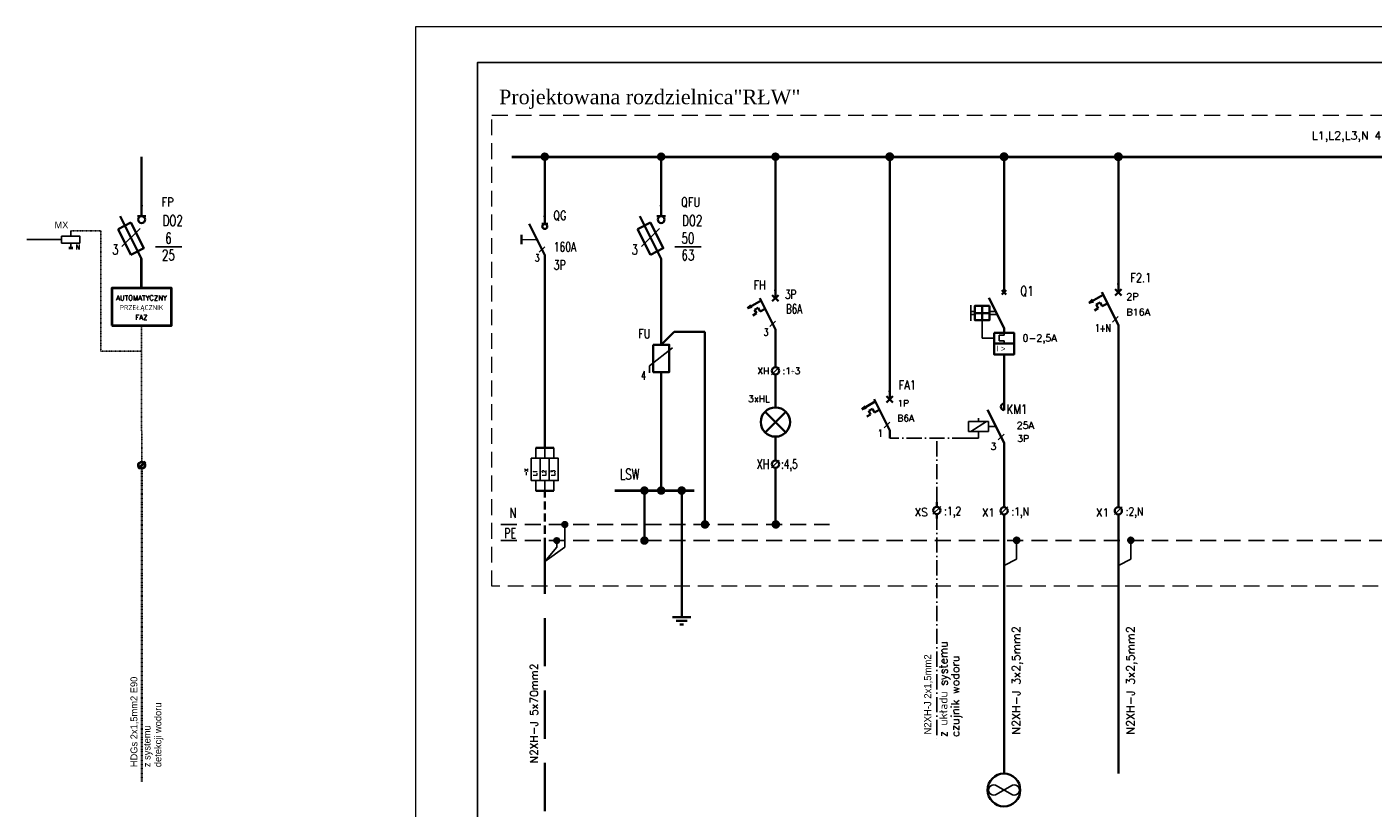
# Model space of a CAD drawing. Extents: x 45023 to 80158, y -8440 to -2500.
# Tile 2 of 14: x 45023 to 50339, y -5586 to -2500. Entities that reach past the tile are written whole.
import ezdxf
from ezdxf.enums import TextEntityAlignment as Align

# ---------------------------------------------------------------- set-up
doc = ezdxf.new("R2010")
doc.units = 0
doc.header["$MEASUREMENT"] = 0
for name, pattern in [('ACAD_ISO10W100', [18, 12, -3, 0, -3]), ('AXES', [2, 1.25, -0.25, 0.25, -0.25]), ('DASHDOT2', [0.5, 0.25, -0.125, 0, -0.125]), ('DASHED2', [0.375, 0.25, -0.125]), ('HIDDEN', [9.525, 6.35, -3.175]), ('HIDDEN2', [0.1875, 0.125, -0.0625])]:
    doc.linetypes.add(name, pattern=pattern)
for name, color, linetype, lineweight in [('15-240', 240, 'Continuous', 35), ('15-7', 7, 'Continuous', 40), ('15-9', 9, 'Continuous', 20), ('DEFAULT', 7, 'Continuous', 0), ('ele_aparat', 5, 'Continuous', 30), ('ele_pol', 7, 'Continuous', 35), ('LIAISONS 400V', 7, 'Continuous', 40), ('TORY_GŁÓWNE', 7, 'Continuous', 40)]:
    doc.layers.add(name, color=color, linetype=linetype, lineweight=lineweight)
for name, color, linetype in [('15-6', 6, 'Continuous'), ('6', 6, 'Continuous'), ('__PROJ OPIS WENTYLACJI', 7, 'Continuous'), ('ele_tekst', 7, 'Continuous'), ('Elektryka', 5, 'Continuous'), ('KOD', 5, 'Continuous'), ('LIAISONS 10KV', 5, 'AXES'), ('R-RAM', 10, 'Continuous'), ('RICEZIONE', 7, 'Continuous'), ('RYSUNEK', 7, 'Continuous'), ('SCHEMAT_ELEKTRYCZNY', 7, 'Continuous'), ('TEXTE', 7, 'Continuous')]:
    doc.layers.add(name, color=color, linetype=linetype)
doc.styles.add('BIPROMAND', font='romand.shx')
doc.styles.add('BIPSIMPL', font='simplex.shx')
doc.styles.add('P3', font='simplex.shx', dxfattribs={"width": 0.95})
doc.styles.add('ROMANS', font='romans', dxfattribs={"height": 3})

# ---------------------------------------------------------------- blocks, each defined once
blk = doc.blocks.new('rozłącznik')
at = {"layer": '15-240', "linetype": 'Continuous'}
for p, q in [((0, -12.5), (-5, -2.5)), ((-1, -2.5), (1, -2.5)), ((-7.5, -7.5), (-7.5, -6)), ((-7.5, -7.5), (-7.5, -9))]:
    blk.add_line(p, q, dxfattribs=at)
at = {"layer": '15-240'}
for p, q in [((0, 0), (0, -2.5)), ((0, -12.5), (0, -15))]:
    blk.add_line(p, q, dxfattribs=at)
at = {"layer": '15-240', "linetype": 'Continuous'}
blk.add_circle((0, -3.3), 0.8, dxfattribs=at)
for p in [(0, 0), (-2.5, -7.5)]:
    blk.add_point(p, dxfattribs=at)
at = {"layer": '15-240'}
blk.add_point((0, -2.5), dxfattribs=at)
at = {"layer": '15-9', "linetype": 'DASHED2', "ltscale": 0.7}
blk.add_line((-7.5, -7.5), (-2.5, -7.5), dxfattribs=at)
blk = doc.blocks.new('030201')
at = {"color": 6, "const_width": 0.185}
blk.add_lwpolyline([(-0.093, 0, 1), (0.093, 0, 1)], format="xyb", close=True, dxfattribs=at)
at = {"color": 3}
blk.add_point((0, 0), dxfattribs=at)
at = {"linetype": 'Continuous', "style": 'ROMANS', "flags": 3}
blk.add_attdef('NRSYMB', text='', height=0.4, dxfattribs=at).set_placement((0.336, 2.427), align=Align.MIDDLE)
blk.add_attdef('NAZWA', (-2.451, 0.936), '', height=1, dxfattribs=at)
blk = doc.blocks.new('pb')
at = {"layer": '15-240'}
for p, q in [((0, 0), (0, -2.5)), ((-4.62, -3.26), (-8.86, -5.66)), ((0, -12.5), (-5, -2.5)), ((-1, -3.5), (1, -1.5)), ((1, -3.5), (-1, -1.5)), ((-8.7, -5.62), (-8.93, -5.66)), ((-8.89, -5.66), (-7.85, -4.7)), ((-8.89, -5.66), (-7.78, -4.86)), ((-8.89, -5.66), (-7.62, -5.1)), ((-8.86, -5.66), (-7.55, -5.26)), ((-7.51, -5.26), (-7.82, -4.78)), ((-7.56, -4.86), (-7.56, -4.86)), ((-7.27, -8.02), (-6.11, -7.34)), ((-6.72, -6.22), (-5.51, -5.6)), ((-6.72, -6.22), (-6.11, -7.34)), ((-5.51, -5.6), (-4.9, -6.73)), ((-3.32, -5.87), (-4.9, -6.73)), ((0, -12.5), (0, -15))]:
    blk.add_line(p, q, dxfattribs=at)
at = {"layer": '15-240', "linetype": 'Continuous'}
blk.add_point((0, 0), dxfattribs=at)
at = {"linetype": 'Continuous', "style": 'ROMANS', "flags": 3}
blk.add_attdef('NRSYMB', text='', height=2, dxfattribs=at).set_placement((1.31, 12.45), align=Align.MIDDLE)
blk.add_attdef('NAZWA', (-12.27, 3.55), '', height=5, dxfattribs=at)
at = {"color": 7, "linetype": 'Continuous', "style": 'ROMANS', "width": 0.8}
blk.add_attdef('OZN', text='', height=3, dxfattribs=at).set_placement((-7.83, -2.95), align=Align.RIGHT)
at = {"color": 7, "linetype": 'Continuous', "style": 'ROMANS', "width": 0.7}
for tag, p in [('ZW1', (1.44, -3.27)), ('ZW2', (1, -21.2))]:
    blk.add_attdef(tag, p, '', height=2, dxfattribs=at)
at = {"color": 7, "linetype": 'Continuous', "style": 'ROMANS', "width": 0.7, "flags": 4}
blk.add_attdef('ADR', text='', height=1.75, dxfattribs=at).set_placement((7.69, -8.5), align=Align.RIGHT)
at = {"layer": 'KOD', "color": 7, "linetype": 'Continuous', "style": 'ROMANS', "width": 0.7}
blk.add_attdef('KOD', text='', height=2, dxfattribs=at).set_placement((-3.54, -13.91), align=Align.RIGHT)
blk = doc.blocks.new('SU0213')
at = {"layer": '15-240', "linetype": 'Continuous'}
for p, q in [((0, -0.279), (0, 0)), ((0, -1), (0, -0.721))]:
    blk.add_line(p, q, dxfattribs=at)
at = {"layer": '15-240', "linetype": 'Continuous', "lineweight": 20}
blk.add_line((-0.234, -0.734), (0.234, -0.266), dxfattribs=at)
at = {"layer": '15-240', "linetype": 'Continuous'}
blk.add_circle((0, -0.5), 0.221, dxfattribs=at)
at = {"linetype": 'Continuous', "lineweight": 20, "style": 'ROMANS', "flags": 3}
blk.add_attdef('NRSYMB', text='', height=0.4, dxfattribs=at).set_placement((-0.125, 2.341), align=Align.MIDDLE)
at = {"lineweight": 20, "style": 'ROMANS', "flags": 3}
blk.add_attdef('NAZWA', (-2.405, 0.543), '', height=1, dxfattribs=at)
at = {"color": 1, "lineweight": 20, "style": 'ROMANS', "width": 0.8}
blk.add_attdef('LISTWA', text='', height=0.6, dxfattribs=at).set_placement((-0.555, -0.714), align=Align.RIGHT)
at = {"color": 0, "lineweight": 20, "style": 'ROMANS', "width": 0.8}
blk.add_attdef('ZACISK', (0.445, -0.664), '', height=0.5, dxfattribs=at)
blk = doc.blocks.new('021501')
at = {"layer": '15-240', "linetype": 'Continuous'}
for p, q in [((0, 0), (0, -0.8)), ((-0.4, -0.8), (0.4, -0.8)), ((-0.24, -0.96), (0.24, -0.96)), ((-0.08, -1.12), (0.08, -1.12))]:
    blk.add_line(p, q, dxfattribs=at)
at = {"linetype": 'Continuous', "style": 'ROMANS', "flags": 3}
blk.add_attdef('NRSYMB', text='', height=0.4, dxfattribs=at).set_placement((0.346, 2.62), align=Align.MIDDLE)
blk.add_attdef('NAZWA', (-2.354, 1.137), '', height=1, dxfattribs=at)
blk = doc.blocks.new('072109')
at = {"layer": '15-240', "linetype": 'Continuous'}
for p, q in [((0, 0), (0, -0.5)), ((0, -2.5), (-1, -0.5)), ((-0.2, -0.5), (0.2, -0.5)), ((-1.1, -1.1), (-0.5, -0.8)), ((-1.1, -1.1), (-0.5, -2.3)), ((0, -2.5), (0, -3))]:
    blk.add_line(p, q, dxfattribs=at)
blk.add_lwpolyline([(-0.5, -2.3), (0.1, -2), (-0.5, -0.8)], dxfattribs=at)
blk.add_circle((0, -0.66), 0.16, dxfattribs=at)
blk.add_point((0, 0), dxfattribs=at)
at = {"layer": '15-6', "linetype": 'Continuous', "style": 'ROMANS', "flags": 3}
blk.add_attdef('NRSYMB', text='', height=0.4, dxfattribs=at).set_placement((0.25, 2.519), align=Align.MIDDLE)
blk.add_attdef('NAZWA', (-2.386, 0.707), '', height=1, dxfattribs=at)
at = {"layer": '15-6', "linetype": 'Continuous', "style": 'ROMANS'}
for tag, height, width, p in [('OZN', 0.6, 0.8, (-1.346, -0.789)), ('KOD', 0.4, 0.7, (-0.798, -2.506))]:
    blk.add_attdef(tag, text='', height=height, dxfattribs=dict(at, width=width)).set_placement(p, align=Align.RIGHT)
at = {"layer": '15-6', "linetype": 'Continuous', "style": 'ROMANS', "width": 0.7, "flags": 4}
for tag, p in [('ZB1', (0.394, -0.685)), ('ZB2', (0.235, -2.675))]:
    blk.add_attdef(tag, p, '', height=0.4, dxfattribs=at)
for tag, p in [('IW', (1.298, -1.253)), ('IPD', (1.323, -1.847))]:
    blk.add_attdef(tag, text='', height=0.3, dxfattribs=at).set_placement(p, align=Align.MIDDLE)
blk = doc.blocks.new('070201')
at = {"layer": '15-240'}
for p, q in [((0, 0), (0, -0.5)), ((0, -2.5), (0, -3))]:
    blk.add_line(p, q, dxfattribs=at)
at = {"layer": '15-240', "linetype": 'Continuous'}
blk.add_line((0, -2.5), (-1, -0.5), dxfattribs=at)
at = {"linetype": 'Continuous', "style": 'ROMANS', "flags": 3}
blk.add_attdef('NRSYMB', text='', height=0.4, dxfattribs=at).set_placement((0.298, 2.076), align=Align.MIDDLE)
blk.add_attdef('NAZWA', (-2.386, 0.585), '', height=1, dxfattribs=at)
at = {"color": 7, "linetype": 'Continuous', "style": 'ROMANS', "width": 0.7}
for tag, p in [('ZC1', (0.2, -0.6)), ('ZC2', (0.2, -2.8))]:
    blk.add_attdef(tag, p, '', height=0.4, dxfattribs=at)
at = {"color": 7, "linetype": 'Continuous', "style": 'ROMANS', "width": 0.8}
blk.add_attdef('OZN', text='', height=0.6, dxfattribs=at).set_placement((-1.203, -1.8), align=Align.RIGHT)
at = {"linetype": 'Continuous', "style": 'ROMANS', "width": 0.7, "flags": 4}
blk.add_attdef('ADR', text='', height=0.35, dxfattribs=at).set_placement((-0.265, -2.822), align=Align.RIGHT)
blk = doc.blocks.new('070101')
at = {"layer": '15-240'}
blk.add_line((0, 0), (0, -0.4), dxfattribs=at)
blk.add_arc((0, -0.2), 0.2, 90, 270, dxfattribs=at)
blk.add_point((0, 0), dxfattribs=at)
at = {"linetype": 'Continuous', "style": 'ROMANS', "flags": 3}
blk.add_attdef('NRSYMB', text='', height=0.4, dxfattribs=at).set_placement((0.373, 2.278), align=Align.MIDDLE)
blk.add_attdef('NAZWA', (-2.539, 0.86), '', height=1, dxfattribs=at)

msp = doc.modelspace()

# ---------------------------------------------------------------- hatches: boundary and pattern name
at = {"layer": 'RYSUNEK'}
for points in [[(47158.5, -4465.6, 1), (47136.6, -4465.6, 1)], [(47126.5, -4529.3, 1), (47104.5, -4529.3, 1)], [(48943.3, -4527.8, 1), (48920.2, -4527.8, 1)], [(48943.3, -4529.3, 1), (48920.2, -4529.3, 1)], [(49394.5, -4527.8, 1), (49371.4, -4527.8, 1)], [(49394.5, -4529.3, 1), (49371.4, -4529.3, 1)]]:
    msp.add_hatch(color=256, dxfattribs=at).paths.add_polyline_path(points)

# ---------------------------------------------------------------- linework, layer by layer
at = {"color": 7, "linetype": 'Continuous'}
for p, q in [((45023.4, -3340.2, 0), (45160.3, -3340.2, 0)), ((45196.2, -3326.4, 0), (45196.2, -3305.5, 0)), ((45196.2, -3354, 0), (45196.2, -3374.7, 0))]:
    msp.add_line(p, q, dxfattribs=at)
at = {"color": 7, "ltscale": 20}
for p, q in [((47482.4, -3839.1, 0.1), (47573.1, -3768.3, 0.1)), ((47482.4, -3839.1, 0.1), (47482.4, -3866.1, 0.1)), ((48859.1, -4131.9, 0), (48882, -4109, 0))]:
    msp.add_line(p, q, dxfattribs=at)
for p, q in [((48742.2, -4059, 0), (48820.3, -4059, 0)), ((48742.2, -4098.1, 0), (48742.2, -4059, 0)), ((48812.3, -4059, 0), (48750.2, -4098.1, 0)), ((48781.3, -4059, 0), (48781.3, -4046, 0)), ((48820.3, -4059, 0), (48820.3, -4098.1, 0)), ((48820.3, -4078.5, 0), (48849.6, -4078.5, 0)), ((48820.3, -4098.1, 0), (48742.2, -4098.1, 0)), ((48781.3, -4098.1, 0), (48781.3, -4111.1, 0)), ((47032.9, -4203.9, 0), (47032.9, -4162.9, 0)), ((47068.4, -4203.9, 0), (47068.4, -4162.9, 0)), ((47103.9, -4203.9, 0), (47103.9, -4162.9, 0)), ((47032.9, -4333.1, 0), (47032.9, -4292.2, 0)), ((47068.4, -4333.1, 0), (47068.4, -4292.2, 0)), ((47103.9, -4333.1, 0), (47103.9, -4292.2, 0))]:
    msp.add_line(p, q)
at = {"color": 1, "lineweight": 35}
for p, q in [((47032.9, -4162.9, 0), (47103.9, -4162.9, 0)), ((47032.9, -4333.1, 0), (47103.9, -4333.1, 0))]:
    msp.add_line(p, q, dxfattribs=at)
at = {"linetype": 'Continuous'}
for p, q in [((47147.6, -4465.6, 0), (47147.6, -4555.2, 0)), ((47068.4, -4612, 0), (47115.5, -4555.2, 0)), ((47068.4, -4612, 0), (47147.6, -4555.2, 0)), ((47115.5, -4529.3, 0), (47115.5, -4555.2, 0)), ((48931.7, -4529.3, 0.1), (48931.7, -4603.3, 0.1)), ((49383, -4529.3, 0.1), (49383, -4603.3, 0.1)), ((48882.1, -4627.1, 0.1), (48931.7, -4603.3, 0.1)), ((49333.4, -4627.1, 0.1), (49383, -4603.3, 0.1))]:
    msp.add_line(p, q, dxfattribs=at)
at = {"elevation": 0}
for points in [[(46803.1, -8300.4), (54818.2, -8300.4), (54818.2, -2640.4), (46803.1, -2640.4)], [(47015.1, -4292.2), (47015.1, -4203.9), (47050.6, -4203.9), (47050.6, -4292.2)], [(47050.6, -4292.2), (47050.6, -4203.9), (47086.1, -4203.9), (47086.1, -4292.2)], [(47086.1, -4292.2), (47086.1, -4203.9), (47121.6, -4203.9), (47121.6, -4292.2)]]:
    msp.add_lwpolyline(points, close=True, dxfattribs=at)
at = {"color": 7, "linetype": 'Continuous', "elevation": 0}
msp.add_lwpolyline([(45160.3, -3326.4), (45232.1, -3326.4), (45232.1, -3354), (45160.3, -3354)], close=True, dxfattribs=at)
at = {"layer": '15-240'}
for p, q in [((45476.4, -3248.1, 0), (45476.4, -3013.1, 0)), ((47068.4, -3248.1, 0), (47068.4, -3013.1, 0)), ((47528, -3248.1, 0.1), (47528, -3013.1, 0.1)), ((47979.3, -3540.8, 0.1), (47979.3, -3013.1, 0.1)), ((48430.5, -3970.9, 0.1), (48430.5, -3013.1, 0)), ((48882.1, -3548.6, 0), (48882.1, -3012.1, -0.1)), ((49333.4, -3548.6, 0), (49333.4, -3012.1, -0.1)), ((47068.4, -3432.2, 0), (47068.4, -4162.9, 0)), ((47528, -3755.7, 0.1), (47528, -3416.9, 0.1)), ((47528, -3755.7, 0.1), (47579.1, -3704.6, 0.1)), ((47579.1, -3704.6, 0.1), (47701, -3704.6, 0.1)), ((47701, -3704.6, 0.1), (47701, -4465.6, 0.1)), ((49333.4, -3980.9, 0), (49333.4, -3711, 0)), ((47979.3, -3844.6, 0.1), (47979.3, -3726, 0.1)), ((48882.1, -3980.9, 0), (48882.1, -3793.9, 0)), ((47979.3, -4003.3, 0.1), (47979.3, -3873.4, 0.1)), ((47528, -3909.1, 0.1), (47528, -4331.7, 0.1)), ((49333.4, -3980.9, 0), (49333.4, -4176.1, 0)), ((47938.4, -4101.9, 0.1), (48020.1, -4020.2, 0.1)), ((48020.1, -4101.9, 0.1), (47938.4, -4020.2, 0.1)), ((47979.3, -4118.8, 0.1), (47979.3, -4212.8, 0.1)), ((48882.1, -4176.1, 0), (48882.1, -4396.5, 0.5)), ((49333.4, -4176.1, 0), (49333.4, -4396.5, 0.5)), ((47979.3, -4241.6, 0.1), (47979.3, -4465.6, 0.1)), ((47461.9, -4331.7, 0.1), (47461.9, -4529.3, 0.1)), ((47609, -4331.7, 0.1), (47609, -4759.5, 0.1)), ((48882.1, -4426.8, 0.5), (48882.1, -4735.9, 0.1)), ((49333.4, -4426.8, 0.5), (49333.4, -4735.9, 0.1)), ((48882.1, -4725.5, 0.1), (48882.1, -5449.8, 0.1)), ((49333.4, -4725.5, 0.1), (49333.4, -5449.8, 0.1))]:
    msp.add_line(p, q, dxfattribs=at)
at = {"layer": '15-240', "linetype": 'Continuous'}
msp.add_line((47528, -3909.1, 0.1), (47528, -3864, 0.1), dxfattribs=at)
msp.add_line((47528, -3909.1, 0.1), (47528, -3864, 0.1), dxfattribs=at)
at = {"layer": '15-240', "linetype": 'HIDDEN', "ltscale": 5}
msp.add_line((47068.4, -4549.7, 0), (47068.4, -4333.1, 0), dxfattribs=at)
at = {"layer": '15-240', "linetype": 'HIDDEN', "ltscale": 30}
msp.add_line((47068.4, -4549.7, 0), (47068.4, -6248.3, 0), dxfattribs=at)
at = {"layer": '15-240', "linetype": 'Continuous', "elevation": 0.1}
msp.add_lwpolyline([(47496.5, -3755.7), (47496.5, -3864), (47559.6, -3864), (47559.6, -3755.7), (47496.5, -3755.7)], dxfattribs=at)
at = {"layer": '15-240'}
for centre, radius in [((47979.3, -4061, 0.1), 57.8), ((48881.6, -5514.5, 0.1), 64.7)]:
    msp.add_circle(centre, radius, dxfattribs=at)
at = {"layer": '15-6'}
for p, q in [((45470, -3296.7, 0), (45398.4, -3368.3, 0)), ((47521.6, -3296.7, 0.1), (47450, -3368.3, 0.1)), ((47046.5, -3390.4, 0), (47068.3, -3368.6, 0)), ((47957.4, -3684.1, 0.1), (47979.2, -3662.3, 0.1)), ((49310.3, -3666.9, 0), (49333.3, -3643.9, 0)), ((48408.6, -4083.3, 0.1), (48430.4, -4061.5, 0.1))]:
    msp.add_line(p, q, dxfattribs=at)
at = {"layer": '15-6', "lineweight": 25}
for p, q in [((45531, -3368.4, 0), (45634.6, -3368.4, 0)), ((47582.6, -3368.4, 0.1), (47686.2, -3368.4, 0.1))]:
    msp.add_line(p, q, dxfattribs=at)
at = {"layer": '15-7', "color": 5}
msp.add_line((46938.2, -3013.1, 0), (50780.2, -3013.1, 0), dxfattribs=at)
at = {"layer": '15-7'}
msp.add_line((47345.3, -4331.7, 0.1), (47657.7, -4331.7, 0.1), dxfattribs=at)
at = {"layer": '__PROJ OPIS WENTYLACJI'}
for p, q in [((48848.2, -5533.6, 0.1), (48915, -5495.4, 0.1)), ((48848.2, -5495.4, 0.1), (48915, -5533.6, 0.1))]:
    msp.add_line(p, q, dxfattribs=at)
for centre, start, end in [((48840.9, -5514.5, 0.1), 69.1368, 290.8632), ((48922.3, -5514.5, 0.1), 249.1368, 110.8632)]:
    msp.add_arc(centre, 20.4, start, end, dxfattribs=at)
at = {"layer": 'DEFAULT', "color": 7, "linetype": 'HIDDEN2', "lineweight": 20, "ltscale": 500, "elevation": 0}
msp.add_lwpolyline([(54672.5, -4709.8), (46859.9, -4709.8), (46859.9, -2849.5), (54672.5, -2849.5)], dxfattribs=at)
at = {"layer": 'LIAISONS 400V'}
msp.add_line((45476.4, -3532.1, 0), (45476.4, -3416.9, 0), dxfattribs=at)
at = {"layer": 'LIAISONS 400V', "elevation": 0}
msp.add_lwpolyline([(45358.5, -3679.1), (45594.4, -3679.1), (45594.4, -3532.1), (45358.5, -3532.1)], close=True, dxfattribs=at)
at = {"layer": 'R-RAM', "color": 8, "lineweight": 9, "ltscale": 20, "elevation": 0}
msp.add_lwpolyline([(46558.2, -8440.4), (54958.2, -8440.4), (54958.2, -2500.4), (46558.2, -2500.4)], close=True, dxfattribs=at)
at = {"layer": 'RYSUNEK', "color": 2, "linetype": 'Continuous'}
for p, q in [((48750.4, -3599.9, -0.2), (48750.4, -3660.9, -0.2)), ((48761.9, -3625, 0), (48750.4, -3625, 0)), ((48761.9, -3635.9, 0), (48750.4, -3635.9, 0)), ((48766.8, -3625, 0), (48757, -3625, 0)), ((48766.8, -3635.9, 0), (48757, -3635.9, 0)), ((48849, -3625, 0), (48824.1, -3625, 0)), ((48854.6, -3635.9, 0), (48824.1, -3635.9, 0))]:
    msp.add_line(p, q, dxfattribs=at)
at = {"layer": 'RYSUNEK'}
for centre, radius in [((47147.6, -4465.6, 0), 11), ((47115.5, -4529.3, 0), 11), ((48931.7, -4527.8, 0.1), 11.6), ((48931.7, -4529.3, 0.1), 11.6), ((49383, -4527.8, 0.1), 11.6), ((49383, -4529.3, 0.1), 11.6)]:
    msp.add_circle(centre, radius, dxfattribs=at)
at = {"layer": 'SCHEMAT_ELEKTRYCZNY'}
for p, q in [((45358.5, -3532.1, 0), (45358.5, -3679.1, 0)), ((45594.4, -3532.1, 0), (45358.5, -3532.1, 0)), ((45594.4, -3532.1, 0), (45594.4, -3679.1, 0)), ((45594.4, -3679.1, 0), (45358.5, -3679.1, 0))]:
    msp.add_line(p, q, dxfattribs=at)
at = {"layer": 'TORY_GŁÓWNE', "linetype": 'DASHDOT2', "lineweight": 25, "ltscale": 10}
for p, q in [((45196.2, -3305.5, 0), (45315.6, -3305.5, 0)), ((45315.6, -3780.8, 0), (45315.6, -3305.5, 0)), ((45476.4, -3679.1, 0), (45476.4, -3780.8, 0)), ((45476.4, -3780.8, 0), (45315.6, -3780.8, 0)), ((45476.6, -4218.4, 0), (45476.4, -3780.8, 0))]:
    msp.add_line(p, q, dxfattribs=at)
at = {"layer": 'TORY_GŁÓWNE', "color": 7, "linetype": 'Continuous'}
msp.add_line((45204.2, -3374.7, 0), (45188.3, -3374.7, 0), dxfattribs=at)
at = {"layer": 'TORY_GŁÓWNE', "color": 2, "linetype": 'Continuous', "lineweight": 35}
for p, q in [((48873.3, -3557.4, 0), (48891, -3539.8, 0)), ((48891, -3557.4, 0), (48873.3, -3539.8, 0)), ((48795.5, -3659, 0), (48795.5, -3601.8, 0)), ((48882.1, -3690.1, 0), (48821.4, -3570.8, 0)), ((48766.8, -3630.4, 0), (48824.1, -3630.4, 0)), ((48882.1, -3690.1, 0), (48882.1, -3709.1, 0))]:
    msp.add_line(p, q, dxfattribs=at)
at = {"layer": 'TORY_GŁÓWNE', "color": 4, "lineweight": 25}
for p in [(48795.5, -3659, 0), (48842.9, -3730.3, 0)]:
    msp.add_line(p, (48795.5, -3730.3, 0), dxfattribs=at)
at = {"layer": 'TORY_GŁÓWNE', "lineweight": 25}
for p, q in [((48862.7, -3740.2, 0), (48862.7, -3718.3, 0)), ((48862.7, -3718.3, 0), (48882.1, -3718.3, 0)), ((48882.1, -3709.1, 0), (48882.1, -3718.3, 0)), ((48882.1, -3740.2, 0), (48862.7, -3740.2, 0)), ((48882.1, -3751.5, 0), (48882.1, -3740.2, 0))]:
    msp.add_line(p, q, dxfattribs=at)
at = {"layer": 'TORY_GŁÓWNE', "color": 7, "linetype": 'ACAD_ISO10W100', "lineweight": 25, "ltscale": 5}
for p, q in [((48737.2, -4125.3, -0.3), (48430.5, -4125.3, 0.1)), ((48616.6, -4377.4, 0.1), (48616.6, -4125.3, -0.3)), ((48781.3, -4125.3, 0), (48737.2, -4125.3, -0.3)), ((48616.6, -4426.8, 0.1), (48616.6, -5318.1))]:
    msp.add_line(p, q, dxfattribs=at)
at = {"layer": 'TORY_GŁÓWNE', "color": 7, "linetype": 'ACAD_ISO10W100', "lineweight": 25, "ltscale": 2}
msp.add_line((48781.3, -4111.1, 0), (48781.3, -4125.3, 0), dxfattribs=at)
at = {"layer": 'TORY_GŁÓWNE'}
msp.add_line((45490.5, -4217.6, 0), (45462.7, -4245.4, 0), dxfattribs=at)
at = {"layer": 'TORY_GŁÓWNE', "linetype": 'DASHDOT2', "lineweight": 35, "ltscale": 10}
msp.add_line((45476.6, -4244.6, 0), (45476.6, -5482.8, 0), dxfattribs=at)
at = {"layer": 'TORY_GŁÓWNE', "linetype": 'HIDDEN', "lineweight": 25, "ltscale": 10}
for p, q in [((46894.3, -4465.6, 0), (48192.7, -4465.6, 0)), ((46894.3, -4529.3, 0), (54593.9, -4529.3, 0))]:
    msp.add_line(p, q, dxfattribs=at)
at = {"layer": 'TORY_GŁÓWNE', "color": 2, "linetype": 'Continuous', "lineweight": 35, "elevation": 0}
for points in [[(48824.1, -3601.8), (48766.8, -3601.8), (48766.8, -3659), (48824.1, -3659)], [(48842.9, -3709.1), (48921.4, -3709.1), (48921.4, -3751.5), (48842.9, -3751.5)], [(48842.9, -3751.5), (48921.4, -3751.5), (48921.4, -3793.9), (48842.9, -3793.9)]]:
    msp.add_lwpolyline(points, close=True, dxfattribs=at)
at = {"layer": 'TORY_GŁÓWNE'}
msp.add_circle((45476.6, -4231.5, 0), 13.1, dxfattribs=at)

# ---------------------------------------------------------------- block references
at = {"layer": '15-240'}
for name, p, xscale, yscale, zscale in [('072109', (45476.4, -3205.9, 0), 84.38375000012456, 84.38375000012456, 84.38375000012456), ('072109', (47528, -3205.9, 0.1), 84.38375000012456, 84.38375000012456, 84.38375000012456), ('rozłącznik', (47068.4, -3248.1, 0), 12.27400000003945, 12.27400000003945, 12.27400000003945)]:
    msp.add_blockref(name, p, dxfattribs=dict(at, xscale=xscale, yscale=yscale, zscale=zscale))
at = {"layer": '6', "color": 1, "linetype": 'Continuous'}
for p, xscale, yscale, zscale in [((47068.4, -3013.1, 0), 90.25, 90.25, 90.25), ((47528, -3013.1, 0.1), 90.25, 90.25, 90.25), ((47979.3, -3013.1, 0.1), 90.25, 90.25, 90.25), ((48430.5, -3013.1, 0), 95, 95, 95), ((48882.1, -3013.1, -0.1), 95, 95, 95), ((49333.4, -3013.1, -0.1), 95, 95, 95), ((47461.9, -4331.7, 0.1), 90.25, 90.25, 90.25), ((47528, -4331.7, 0.1), 90.25, 90.25, 90.25), ((47609, -4331.7, 0.1), 90.25, 90.25, 90.25)]:
    msp.add_blockref('030201', p, dxfattribs=dict(at, xscale=xscale, yscale=yscale, zscale=zscale))
at = {"layer": '6', "xscale": 90.25, "yscale": 90.25, "zscale": 90.25}
msp.add_blockref('021501', (47609, -4759.5, 0.1), dxfattribs=at)
at = {"layer": 'ele_aparat'}
for p, xscale, yscale, zscale in [((47979.3, -3540.8, 0.1), 12.34619999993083, 12.34619999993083, 12.34619999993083), ((49333.4, -3516.1, 0), 12.99599999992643, 12.99599999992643, 12.99599999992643), ((48430.5, -3940.1, 0.1), 12.34619999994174, 12.34619999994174, 12.34619999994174)]:
    msp.add_blockref('pb', p, dxfattribs=dict(at, xscale=xscale, yscale=yscale, zscale=zscale))
at = {"layer": 'ele_pol', "xscale": 65.06122499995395, "yscale": 65.06122499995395, "zscale": 65.06122499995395}
msp.add_blockref('070201', (48882.1, -3980.9, 0), dxfattribs=at)
at = {"layer": 'ele_tekst', "xscale": 65.06122499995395, "yscale": 65.06122499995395, "zscale": 65.06122499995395}
msp.add_blockref('070101', (48882.1, -3987.5, 0), dxfattribs=at)
at = {"layer": 'Elektryka', "color": 1, "linetype": 'Continuous', "lineweight": 20, "xscale": 65.13432749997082, "yscale": 65.13432749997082, "zscale": 65.13432749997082, "rotation": 180}
for p in [(47979.3, -3891.6, 0.1), (47979.3, -4259.8, 0.1)]:
    msp.add_blockref('SU0213', p, dxfattribs=at)
at = {"layer": 'Elektryka', "color": 1, "linetype": 'Continuous', "lineweight": 20}
ref = msp.add_blockref('SU0213', (48616.6, -4377.4, 0.1), dxfattribs=dict(at, xscale=65.13432749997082, yscale=65.13432749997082, zscale=65.13432749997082))
ref.add_attrib('LISTWA', 'XS', dxfattribs={"layer": '0', "color": 1, "lineweight": 20, "height": 32, "style": 'P3', "width": 0.95}).set_placement((48580.5, -4442.5, 0.1), align=Align.BOTTOM_RIGHT)
ref.add_attrib('ZACISK', ':1,2', (48645.6, -4428.8, 0.1), dxfattribs={"layer": '0', "color": 0, "lineweight": 20, "height": 32.57, "style": 'ROMANS', "width": 0.8})
ref = msp.add_blockref('SU0213', (48882.1, -4379.1, 0.4), dxfattribs=dict(at, xscale=65.13432749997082, yscale=65.13432749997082, zscale=65.13432749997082))
ref.add_attrib('LISTWA', 'X1', dxfattribs={"layer": '0', "color": 1, "lineweight": 20, "height": 32, "style": 'P3', "width": 0.95}).set_placement((48846, -4444.2, 0.4), align=Align.BOTTOM_RIGHT)
ref.add_attrib('ZACISK', ':1,N', (48911.1, -4430.6, 0.4), dxfattribs={"layer": '0', "color": 0, "lineweight": 20, "height": 32.57, "style": 'ROMANS', "width": 0.8})
ref = msp.add_blockref('SU0213', (49333.4, -4379.1, 0.4), dxfattribs=dict(at, xscale=65.13432749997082, yscale=65.13432749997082, zscale=65.13432749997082))
ref.add_attrib('LISTWA', 'X1', dxfattribs={"layer": '0', "color": 1, "lineweight": 20, "height": 32, "style": 'P3', "width": 0.95}).set_placement((49297.2, -4444.2, 0.4), align=Align.BOTTOM_RIGHT)
ref.add_attrib('ZACISK', ':2,N', (49362.4, -4430.6, 0.4), dxfattribs={"layer": '0', "color": 0, "lineweight": 20, "height": 32.57, "style": 'ROMANS', "width": 0.8})
at = {"layer": 'RYSUNEK', "xscale": 90.25, "yscale": 90.25, "zscale": 90.25}
for p in [(47701, -4465.6, 0.1), (47980.7, -4465.6, 0.1), (47461.9, -4529.3, 0.1)]:
    msp.add_blockref('030201', p, dxfattribs=at)

# ---------------------------------------------------------------- texts
at = {"color": 7, "ltscale": 20, "style": 'ROMANS'}
for s, height, p in [('2P', 27.64, (49365.1, -3579.5, 0)), ('B16A', 27.64, (49365.1, -3640.9, 0)), ('0-2,5A', 27.64, (48955, -3743.4, 0.2)), ('1P', 26.26, (48460.7, -4000.3, 0.1)), ('B6A', 26.26, (48460.7, -4058.6, 0.1)), ('25A', 27.64, (48931.7, -4087.4, 0)), ('3P', 26.26, (48934.9, -4139.8, 0))]:
    msp.add_text(s, height=height, dxfattribs=at).set_placement(p)
msp.add_text('XH', height=26.26, dxfattribs=at).set_placement((47954.9, -3859, 0.1), align=Align.MIDDLE_RIGHT)
msp.add_text(':1÷3', height=26.26, dxfattribs=at).set_placement((48006.6, -3859, 0.1), align=Align.MIDDLE_LEFT)
for s, height, p in [('3xHL', 26.26, (47957, -3982, 0.1)), ('3', 27.6, (48852.1, -4170.4, 0))]:
    msp.add_text(s, height=height, dxfattribs=at).set_placement(p, align=Align.RIGHT)
for s, height, p in [('L2', 14.8, (47073.3, -4273.6, 0)), ('L3', 14.8, (47108.8, -4273.6, 0)), ('-X', 14.8, (47003.2, -4273.6, 0)), ('L1', 14.8, (47037.8, -4273.6, 0)), ('z układu systemu', 32.037, (48658.3, -5305.1, -0.3)), ('czujnik wodoru', 32.037, (48704.7, -5305.1, -0.3))]:
    msp.add_text(s, height=height, rotation=90, dxfattribs=at).set_placement(p)
for p in [(48946.2, -4867.5, 0.1), (49397.5, -4867.5, 0.1)]:
    msp.add_text('N2XH-J 3x2,5mm2', height=32.335, rotation=90, dxfattribs=at).set_placement(p, align=Align.RIGHT)
msp.add_text('N2XH-J 5x70mm2', height=30.719, rotation=90, dxfattribs=at).set_placement((47041.5, -5211.5, 0), align=Align.CENTER)
at = {"ltscale": 2, "insert": (46887.9, -2748, 0), "char_height": 57.631, "width": 2296.354, "attachment_point": 1}
msp.add_mtext('{\\fTimes New Roman|b0|i0|c238|p18;Projektowana rozdzielnica"RŁW"}', dxfattribs=at)
at = {"layer": '15-6', "lineweight": 25, "style": 'ROMANS', "width": 0.7}
for s, p in [('DO2', (45599.1, -3286.7, 0)), ('DO2', (47650.7, -3286.7, 0.1)), ('6', (45582.1, -3356.2, 0)), ('50', (47633.7, -3356.2, 0.1)), ('25', (45582.1, -3422.9, 0)), ('63', (47633.7, -3422.9, 0.1))]:
    msp.add_text(s, height=42.5, dxfattribs=at).set_placement(p, align=Align.CENTER)
at = {"layer": '15-6', "width": 0.7}
for s, height, style, p in [('3', 40, 'BIPSIMPL', (45384.3, -3399.6, 0)), ('3', 28.9, 'BIPSIMPL', (47047.1, -3427, 0)), ('3', 40, 'BIPSIMPL', (47435.9, -3399.6, 0.1)), ('3', 28.9, 'BIPSIMPL', (47950.8, -3720.7, 0.1)), ('1+N', 30.46, 'BIPSIMPL', (49303.4, -3705.4, 0)), ('4', 33.8, 'BIPSIMPL', (47468.3, -3894.2, 0.1)), ('1', 28.9, 'BIPSIMPL', (48402, -4119.9, 0.1)), ('LSW', 41.51, 'BIPROMAND', (47441.3, -4287.5, 0.1))]:
    msp.add_text(s, height=height, dxfattribs=dict(at, style=style)).set_placement(p, align=Align.RIGHT)
at = {"layer": '15-6', "style": 'BIPSIMPL', "width": 0.7}
for s, height, p in [('160A', 37.9, (47103.9, -3388, 0)), ('3P', 37.9, (47103.9, -3459.6, 0)), ('3P', 36.1, (48017.2, -3574.8, 0.1)), ('B6A', 36.1, (48020.7, -3632.2, 0.1))]:
    msp.add_text(s, height=height, dxfattribs=at).set_placement(p)
at = {"layer": '15-6', "style": 'BIPROMAND', "width": 0.7}
msp.add_text('XH', height=39.71, dxfattribs=at).set_placement((47954.9, -4227.2, 0.1), align=Align.MIDDLE_RIGHT)
at = {"layer": '15-6', "style": 'BIPSIMPL', "width": 0.7}
msp.add_text(':4,5', height=36.1, dxfattribs=at).set_placement((48001.5, -4227.2, 0.1), align=Align.MIDDLE_LEFT)
at = {"layer": '15-6', "linetype": 'Continuous', "style": 'BIPSIMPL', "width": 0.7}
for s, height, p in [('N', 39.7, (46955.6, -4440, 0)), ('PE', 39.71, (46955.6, -4520.1, 0))]:
    msp.add_text(s, height=height, dxfattribs=at).set_placement(p, align=Align.RIGHT)
at = {"layer": 'LIAISONS 10KV', "color": 7, "lineweight": 30}
msp.add_text('MX', height=27, dxfattribs=at).set_placement((45132.7, -3296.1, 0))
at = {"layer": 'RICEZIONE', "style": 'ROMANS'}
msp.add_text('L1,L2,L3,N 400/230V 50Hz', height=32.185, dxfattribs=at).set_placement((50396.6, -2931.9, 0.1), align=Align.MIDDLE)
at = {"layer": 'SCHEMAT_ELEKTRYCZNY', "color": 7, "style": 'ROMANS'}
for s, p in [('AUTOMATYCZNY', (45475.7, -3580.5, 0)), ('PRZEŁĄCZNIK', (45475.7, -3619, 0)), ('FAZ', (45475.7, -3657.5, 0))]:
    msp.add_text(s, height=19.89, dxfattribs=at).set_placement(p, align=Align.CENTER)
at = {"layer": 'TEXTE'}
for s, height, p in [('N2XH-J 2x1,5mm2', 28.05, (48594.4, -5295.5, -0.4)), ('HDGs 2x1,5mm2 E90', 27.475, (45459.8, -5424.2, 0)), ('detekcji wodoru', 27.475, (45554.4, -5424.2, 0)), ('z systemu ', 27.47, (45511.4, -5424.2, 0))]:
    msp.add_text(s, height=height, rotation=90, dxfattribs=at).set_placement(p)
at = {"layer": 'TORY_GŁÓWNE', "color": 2, "lineweight": 30, "ltscale": 15, "style": 'P3', "width": 0.8}
for s, height, p in [('FP', 35.58, (45555.1, -3210.2, 0)), ('QFU', 35.58, (47606.7, -3210.2, 0.1)), ('F2.1', 35.58, (49380.8, -3509, 0)), ('Q1', 37.45, (48945.5, -3562.2, 0.2))]:
    msp.add_text(s, height=height, dxfattribs=at).set_placement(p)
for s, p in [('QG', (47154.4, -3262.8, 0)), ('FH', (47941.4, -3537.2, 0.1)), ('FU', (47486.1, -3729.5, 0.1)), ('FA1', (48534.3, -3933, 0.1))]:
    msp.add_text(s, height=35.58, dxfattribs=at).set_placement(p, align=Align.RIGHT)
at = {"layer": 'TORY_GŁÓWNE', "color": 7, "linetype": 'Continuous', "style": 'P3', "width": 0.95}
msp.add_text('N', height=20.3, dxfattribs=at).set_placement((45215.4, -3380.2, 0))
at = {"layer": 'TORY_GŁÓWNE', "linetype": 'Continuous', "lineweight": 25}
msp.add_text('I >', height=22.39, dxfattribs=at).set_placement((48853.1, -3782.4, 0))
at = {"layer": 'TORY_GŁÓWNE', "color": 2, "ltscale": 15, "style": 'P3', "width": 0.8}
msp.add_text('KM1', height=37.45, dxfattribs=at).set_placement((48974.7, -4028.9, 0), align=Align.RIGHT)

doc.saveas('drawing.dxf')
